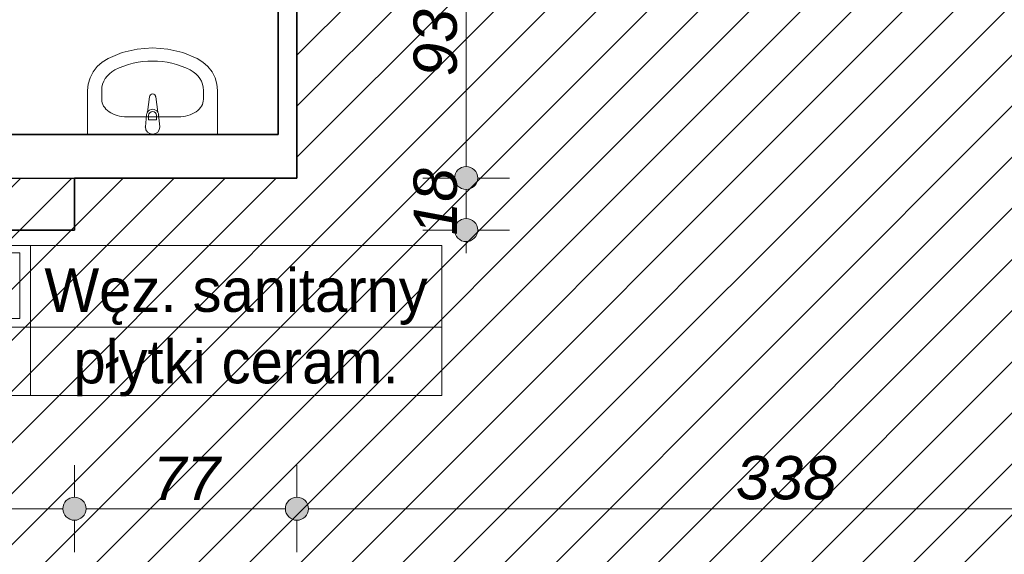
# Model space of a CAD drawing. Header units: millimetres. Extents: x -50073 to 84772, y -78870 to -35317.
# Tile 55 of 125: x 18266 to 21674, y -60013 to -58163. Entities that reach past the tile are written whole.
import ezdxf
from ezdxf.enums import TextEntityAlignment as Align

# ---------------------------------------------------------------- set-up
doc = ezdxf.new("R2010")
doc.units = ezdxf.units.MM
doc.header["$MEASUREMENT"] = 0
doc.layers.add('Elementy modelu - Strefy', color=7, linetype='Continuous')
doc.layers.add('Wymiarowanie - Ogólne', color=7, linetype='Continuous')
for name, color, linetype, lineweight in [('Konstrukcja - Ściany zew_Nr_pióra__6', 7, 'Continuous', 35), ('Metryczki pomieszczeń ArchiCADa_Nr_pióra__1', 7, 'Continuous', 0), ('Wnetrze - Sanitariaty_Nr_pióra__22', 8, 'Continuous', 13), ('Wymiarowanie - Ogólne_Nr_pióra__82', 114, 'Continuous', 13)]:
    doc.layers.add(name, color=color, linetype=linetype, lineweight=lineweight)
doc.styles.add('GENERATED_STYLE_1', font='txt')
doc.styles.add('GENERATED_STYLE_2', font='txt')
doc.styles.add('GENERATED_STYLE_3', font='txt')
doc.dimstyles.new('GENERATED_STYLE__1', dxfattribs={"dimtxt": 150, "dimasz": 152, "dimexe": 0.18, "dimexo": 0, "dimgap": 0.09, "dimtad": 1, "dimlfac": 0.1, "dimzin": 0, "dimdsep": 46, "dimtxsty": 'GENERATED_STYLE_3', "dimblk": 'ARROWHEAD_11', "dimblk1": 'ARROWHEAD_11', "dimblk2": 'ARROWHEAD_11', "dimcen": 0.09, "dimclrd": 114, "dimclre": 114, "dimclrt": 114, "dimazin": 0, "dimtfac": 1, "dimtdec": 4, "dimtmove": 0, "dimatfit": 3, "dimfxl": 1, "dimtolj": 1, "dimtzin": 0, "dimarcsym": 0})
doc.dimstyles.new('GENERATED_STYLE__2', dxfattribs={"dimtxt": 150, "dimasz": 152, "dimexe": 0.18, "dimexo": 0, "dimgap": 0.09, "dimtad": 1, "dimtih": 1, "dimtoh": 1, "dimlfac": 0.1, "dimzin": 0, "dimdsep": 46, "dimtxsty": 'GENERATED_STYLE_3', "dimblk": 'ARROWHEAD_11', "dimblk1": 'ARROWHEAD_11', "dimblk2": 'ARROWHEAD_11', "dimcen": 0.09, "dimclrd": 114, "dimclre": 114, "dimclrt": 114, "dimazin": 0, "dimtfac": 1, "dimtdec": 4, "dimtmove": 0, "dimatfit": 3, "dimfxl": 1, "dimtolj": 1, "dimtzin": 0, "dimarcsym": 0})
doc.dimstyles.new('GENERATED_STYLE__3', dxfattribs={"dimtxt": 150, "dimasz": 152, "dimexe": 0.18, "dimexo": 0, "dimgap": 0.09, "dimtad": 1, "dimlfac": 0.1, "dimzin": 0, "dimdsep": 46, "dimtxsty": 'GENERATED_STYLE_3', "dimblk": 'ARROWHEAD_11', "dimblk1": 'ARROWHEAD_11', "dimblk2": 'ARROWHEAD_11', "dimcen": 0.09, "dimclrd": 114, "dimclre": 114, "dimclrt": 114, "dimazin": 0, "dimtfac": 1, "dimtdec": 4, "dimtmove": 2, "dimatfit": 3, "dimfxl": 1, "dimtolj": 1, "dimtzin": 0, "dimarcsym": 0})

# ---------------------------------------------------------------- blocks, each defined once
blk = doc.blocks.new('Węz. sanitarny_1_13_13', base_point=(18302.9, -59227.2))
at = {"layer": 'Metryczki pomieszczeń ArchiCADa_Nr_pióra__1', "linetype": 'Continuous'}
for p, q in [((17568.8, -58944.3), (19727, -58944.3)), ((17568.8, -59462.9), (17568.8, -58944.3)), ((18302.9, -58944.3), (18302.9, -59462.9)), ((19727, -58944.3), (19727, -59462.9)), ((17605.5, -58970.2), (18266.2, -58970.2)), ((17605.5, -59196.5), (17605.5, -58970.2)), ((18266.2, -58970.2), (18266.2, -59196.5)), ((17568.8, -59227.2), (19727, -59227.2)), ((18266.2, -59196.5), (17605.5, -59196.5)), ((19727, -59462.9), (17568.8, -59462.9))]:
    blk.add_line(p, q, dxfattribs=at)
at = {"layer": 'Metryczki pomieszczeń ArchiCADa_Nr_pióra__1'}
for tag, height, style, p in [('ROOM_NUMBER', 180, 'GENERATED_STYLE_2', (17935.8, -59072.2)), ('ROOM_NAME', 150, 'GENERATED_STYLE_1', (19014.9, -59098.8)), ('ROOM_CALC_AREA', 150, 'GENERATED_STYLE_1', (17935.8, -59339.2)), ('floor_f', 150, 'GENERATED_STYLE_1', (19014.9, -59346.3))]:
    blk.add_attdef(tag, text='', height=height, dxfattribs=dict(at, style=style)).set_placement(p, align=Align.MIDDLE_CENTER)
blk = doc.blocks.new('*D296')
at = {"layer": 'Wymiarowanie - Ogólne_Nr_pióra__82', "linetype": 'Continuous'}
for points in [[(17535.6, -59854.8), (17532.6, -59839.5), (17523.9, -59826.5), (17510.9, -59817.9), (17495.6, -59814.8), (17480.3, -59817.9), (17467.3, -59826.5), (17458.7, -59839.5), (17455.6, -59854.8), (17458.7, -59870.1), (17467.3, -59883.1), (17480.3, -59891.8), (17495.6, -59894.8), (17510.9, -59891.8), (17523.9, -59883.1), (17532.6, -59870.1)], [(18495.6, -59854.8), (18492.6, -59839.5), (18483.9, -59826.5), (18470.9, -59817.9), (18455.6, -59814.8), (18440.3, -59817.9), (18427.3, -59826.5), (18418.7, -59839.5), (18415.6, -59854.8), (18418.7, -59870.1), (18427.3, -59883.1), (18440.3, -59891.8), (18455.6, -59894.8), (18470.9, -59891.8), (18483.9, -59883.1), (18492.6, -59870.1)]]:
    blk.add_hatch(color=256, dxfattribs=at).paths.add_polyline_path(points)
for p, q in [((17495.6, -59814.8), (17495.6, -59704.8)), ((18455.6, -59814.8), (18455.6, -59704.8)), ((17535.6, -59854.8), (18415.6, -59854.8)), ((17495.6, -60004.8), (17495.6, -59894.8)), ((18455.6, -60004.8), (18455.6, -59894.8))]:
    blk.add_line(p, q, dxfattribs=at)
for centre in [(17495.6, -59854.8), (18455.6, -59854.8)]:
    blk.add_circle(centre, 40, dxfattribs=at)
at = {"layer": 'Wymiarowanie - Ogólne_Nr_pióra__82', "insert": (17861.8, -59824.8), "char_height": 150, "attachment_point": 7, "style": 'GENERATED_STYLE_3'}
blk.add_mtext('\\A1;{\\fArial|b0|i1|c238|p38;96}', dxfattribs=at)
blk = doc.blocks.new('ARROWHEAD_11')
at = {"color": 0, "linetype": 'Continuous', "lineweight": 0}
blk.add_line((0, 0), (-1, 0), dxfattribs=at)
at = {"color": 0, "linetype": 'Continuous', "lineweight": 0, "const_width": 0.25, "flags": 128}
blk.add_lwpolyline([(-0.125, 0, 1), (0.125, 0, 1)], format="xyb", close=True, dxfattribs=at)
blk = doc.blocks.new('*D297')
at = {"layer": 'Wymiarowanie - Ogólne_Nr_pióra__82', "linetype": 'Continuous'}
for points in [[(18495.6, -59854.8), (18492.6, -59839.5), (18483.9, -59826.5), (18470.9, -59817.9), (18455.6, -59814.8), (18440.3, -59817.9), (18427.3, -59826.5), (18418.7, -59839.5), (18415.6, -59854.8), (18418.7, -59870.1), (18427.3, -59883.1), (18440.3, -59891.8), (18455.6, -59894.8), (18470.9, -59891.8), (18483.9, -59883.1), (18492.6, -59870.1)], [(19265.6, -59854.8), (19262.6, -59839.5), (19253.9, -59826.5), (19240.9, -59817.9), (19225.6, -59814.8), (19210.3, -59817.9), (19197.3, -59826.5), (19188.7, -59839.5), (19185.6, -59854.8), (19188.7, -59870.1), (19197.3, -59883.1), (19210.3, -59891.8), (19225.6, -59894.8), (19240.9, -59891.8), (19253.9, -59883.1), (19262.6, -59870.1)]]:
    blk.add_hatch(color=256, dxfattribs=at).paths.add_polyline_path(points)
for p, q in [((18455.6, -59814.8), (18455.6, -59704.8)), ((19225.6, -59814.8), (19225.6, -59704.8)), ((18495.6, -59854.8), (19185.6, -59854.8)), ((18455.6, -60004.8), (18455.6, -59894.8)), ((19225.6, -60004.8), (19225.6, -59894.8))]:
    blk.add_line(p, q, dxfattribs=at)
for centre in [(18455.6, -59854.8), (19225.6, -59854.8)]:
    blk.add_circle(centre, 40, dxfattribs=at)
at = {"layer": 'Wymiarowanie - Ogólne_Nr_pióra__82', "insert": (18726.8, -59824.8), "char_height": 150, "attachment_point": 7, "style": 'GENERATED_STYLE_3'}
blk.add_mtext('\\A1;{\\fArial|b0|i1|c238|p38;77}', dxfattribs=at)
blk = doc.blocks.new('*D298')
at = {"layer": 'Wymiarowanie - Ogólne_Nr_pióra__82', "linetype": 'Continuous'}
for points in [[(19265.6, -59854.8), (19262.6, -59839.5), (19253.9, -59826.5), (19240.9, -59817.9), (19225.6, -59814.8), (19210.3, -59817.9), (19197.3, -59826.5), (19188.7, -59839.5), (19185.6, -59854.8), (19188.7, -59870.1), (19197.3, -59883.1), (19210.3, -59891.8), (19225.6, -59894.8), (19240.9, -59891.8), (19253.9, -59883.1), (19262.6, -59870.1)], [(22644.6, -59854.8), (22641.6, -59839.5), (22632.9, -59826.5), (22619.9, -59817.9), (22604.6, -59814.8), (22589.3, -59817.9), (22576.3, -59826.5), (22567.6, -59839.5), (22564.6, -59854.8), (22567.6, -59870.1), (22576.3, -59883.1), (22589.3, -59891.8), (22604.6, -59894.8), (22619.9, -59891.8), (22632.9, -59883.1), (22641.6, -59870.1)]]:
    blk.add_hatch(color=256, dxfattribs=at).paths.add_polyline_path(points)
for p, q in [((19225.6, -59814.8), (19225.6, -59704.8)), ((22604.6, -59814.8), (22604.6, -59704.8)), ((19265.6, -59854.8), (22564.6, -59854.8)), ((19225.6, -60004.8), (19225.6, -59894.8)), ((22604.6, -60004.8), (22604.6, -59894.8))]:
    blk.add_line(p, q, dxfattribs=at)
for centre in [(19225.6, -59854.8), (22604.6, -59854.8)]:
    blk.add_circle(centre, 40, dxfattribs=at)
at = {"layer": 'Wymiarowanie - Ogólne_Nr_pióra__82', "insert": (20744.4, -59824.8), "char_height": 150, "attachment_point": 7, "style": 'GENERATED_STYLE_3'}
blk.add_mtext('\\A1;{\\fArial|b0|i1|c238|p38;338}', dxfattribs=at)
blk = doc.blocks.new('*D464')
at = {"layer": 'Wymiarowanie - Ogólne_Nr_pióra__82', "linetype": 'Continuous'}
for points in [[(19851.2, -58710.7), (19848.2, -58695.4), (19839.5, -58682.4), (19826.5, -58673.7), (19811.2, -58670.7), (19795.9, -58673.7), (19782.9, -58682.4), (19774.3, -58695.4), (19771.2, -58710.7), (19774.3, -58726), (19782.9, -58739), (19795.9, -58747.6), (19811.2, -58750.7), (19826.5, -58747.6), (19839.5, -58739), (19848.2, -58726)], [(19851.2, -58890.7), (19848.2, -58875.4), (19839.5, -58862.4), (19826.5, -58853.7), (19811.2, -58850.7), (19795.9, -58853.7), (19782.9, -58862.4), (19774.3, -58875.4), (19771.2, -58890.7), (19774.3, -58906), (19782.9, -58919), (19795.9, -58927.6), (19811.2, -58930.7), (19826.5, -58927.6), (19839.5, -58919), (19848.2, -58906)]]:
    blk.add_hatch(color=256, dxfattribs=at).paths.add_polyline_path(points)
for p, q in [((19771.2, -58710.7), (19661.2, -58710.7)), ((19961.2, -58710.7), (19851.2, -58710.7)), ((19811.2, -58850.7), (19811.2, -58750.7)), ((19771.2, -58890.7), (19661.2, -58890.7)), ((19961.2, -58890.7), (19851.2, -58890.7)), ((19811.2, -58970.7), (19811.2, -58930.7))]:
    blk.add_line(p, q, dxfattribs=at)
for centre in [(19811.2, -58710.7), (19811.2, -58890.7)]:
    blk.add_circle(centre, 40, dxfattribs=at)
at = {"layer": 'Wymiarowanie - Ogólne_Nr_pióra__82', "insert": (19781.2, -58909.5), "char_height": 150, "attachment_point": 7, "rotation": 90, "style": 'GENERATED_STYLE_3'}
blk.add_mtext('\\A1;{\\fArial|b0|i1|c238|p38;18}', dxfattribs=at)
blk = doc.blocks.new('*D465')
at = {"layer": 'Wymiarowanie - Ogólne_Nr_pióra__82', "linetype": 'Continuous'}
for points in [[(19851.2, -57780.6), (19848.2, -57765.3), (19839.5, -57752.4), (19826.5, -57743.7), (19811.2, -57740.6), (19795.9, -57743.7), (19782.9, -57752.4), (19774.3, -57765.3), (19771.2, -57780.6), (19774.3, -57795.9), (19782.9, -57808.9), (19795.9, -57817.6), (19811.2, -57820.6), (19826.5, -57817.6), (19839.5, -57808.9), (19848.2, -57795.9)], [(19851.2, -58710.7), (19848.2, -58695.4), (19839.5, -58682.4), (19826.5, -58673.7), (19811.2, -58670.7), (19795.9, -58673.7), (19782.9, -58682.4), (19774.3, -58695.4), (19771.2, -58710.7), (19774.3, -58726), (19782.9, -58739), (19795.9, -58747.6), (19811.2, -58750.7), (19826.5, -58747.6), (19839.5, -58739), (19848.2, -58726)]]:
    blk.add_hatch(color=256, dxfattribs=at).paths.add_polyline_path(points)
for p, q in [((19771.2, -57780.6), (19661.2, -57780.6)), ((19961.2, -57780.6), (19851.2, -57780.6)), ((19811.2, -58670.7), (19811.2, -57820.6)), ((19771.2, -58710.7), (19661.2, -58710.7)), ((19961.2, -58710.7), (19851.2, -58710.7))]:
    blk.add_line(p, q, dxfattribs=at)
for centre in [(19811.2, -57780.6), (19811.2, -58710.7)]:
    blk.add_circle(centre, 40, dxfattribs=at)
at = {"layer": 'Wymiarowanie - Ogólne_Nr_pióra__82', "insert": (19781.2, -58359.5), "char_height": 150, "attachment_point": 7, "rotation": 90, "style": 'GENERATED_STYLE_3'}
blk.add_mtext('\\A1;{\\fArial|b0|i1|c238|p38;93}', dxfattribs=at)

msp = doc.modelspace()

# ---------------------------------------------------------------- hatches: boundary and pattern name
h = msp.add_hatch()
h.set_pattern_fill('ANSI31', color=6, scale=1000)
h.set_pattern_definition([(45, (-50072.86, -74020.64), (-88.38835, 88.38835), [])])
h.paths.add_polyline_path([(2644.596, -62100.641), (7974.596, -62100.641), (7974.596, -64220.641), (9744.596, -64270.641), (21114.596, -64270.641), (21114.596, -74020.641), (27274.596, -74020.641), (27274.596, -71940.641), (25294.596, -71940.641), (24264.596, -71000.641), (24264.596, -63210.678), (23794.596, -63210.678), (23794.596, -61870.678), (26194.596, -61870.678), (26194.596, -56680.641), (24594.623, -56680.641), (24594.623, -58720.641), (22604.596, -58720.641), (22604.596, -56680.641), (19225.623, -56680.641), (19225.623, -58710.678), (17495.623, -58710.678), (11774.623, -58710.678), (11774.623, -56680.641), (8425.623, -56655.641), (8425.623, -58710.678), (4584.623, -58710.678), (4584.623, -56660.641), (2644.596, -56660.641)])
h.paths.add_polyline_path([(15447.036, -61501.268), (13419.007, -61501.268), (13419.007, -61271.05), (15447.036, -61271.05)], flags=24)
h = msp.add_hatch()
h.set_pattern_fill('ANSI31', color=5, scale=250)
h.set_pattern_definition([(45, (5604.596, -69870.678), (-22.097087, 22.097087), [])])
h.paths.add_polyline_path([(25564.596, -62180.678, -0.41421356), (25664.596, -62080.678), (26264.596, -62080.678, -0.41421356), (26364.596, -62180.678), (26364.596, -62780.678, -0.41421356), (26264.596, -62880.678), (25664.596, -62880.678, -0.41421356), (25564.596, -62780.678)])
h.paths.add_polyline_path([(26214.596, -62205.678, 1), (26264.596, -62205.678, 1)], flags=16)
h.paths.add_polyline_path([(27054.596, -56830.641, -0.41421356), (27154.596, -56730.641), (27754.596, -56730.641, -0.41421356), (27854.596, -56830.641), (27854.596, -57430.641, -0.41421356), (27754.596, -57530.641), (27154.596, -57530.641, -0.41421356), (27054.596, -57430.641)])
h.paths.add_polyline_path([(27704.596, -56855.641, 1), (27754.596, -56855.641, 1)], flags=16)
h.paths.add_polyline_path([(23594.623, -57810.641, -0.41421356), (23694.623, -57710.641), (24294.623, -57710.641, -0.41421356), (24394.623, -57810.641), (24394.623, -58410.641, -0.41421356), (24294.623, -58510.641), (23694.623, -58510.641, -0.41421356), (23594.623, -58410.641)])
h.paths.add_polyline_path([(24244.623, -58385.641, 1), (24294.623, -58385.641, 1)], flags=16)
h.paths.add_polyline_path([(17350.623, -58410.678), (17350.623, -57810.678, -0.41421356), (17450.623, -57710.678), (18050.623, -57710.678, -0.41421356), (18150.623, -57810.678), (18150.623, -58410.678, -0.41421356), (18050.623, -58510.678), (17610.673, -58510.678), (17610.673, -58302.351, 2.41421356), (17585.673, -58277.351, 0.41421356), (17610.673, -58302.351), (17610.673, -58510.678), (17450.623, -58510.678, -0.41421356)])
h.paths.add_polyline_path([(17450.623, -58385.678, 1), (17500.623, -58385.678, 1)], flags=16)
h.paths.add_polyline_path([(13845.623, -57820.678), (13845.623, -58420.678, 0.40815319), (13943.549, -58520.656), (13943.549, -58395.678), (13943.549, -58257.419, -2.41421356), (13968.549, -58232.419, -0.41421356), (13943.549, -58257.419), (13943.549, -58395.678), (13943.549, -58520.656, 0.00518396), (13945.623, -58520.678), (14545.623, -58520.678, 0.41421356), (14645.623, -58420.678), (14645.623, -57820.678, 0.41421356), (14545.623, -57720.678), (13945.623, -57720.678, 0.41421356)])
h.paths.add_polyline_path([(13945.623, -58395.678, 1), (13995.623, -58395.678, 1)], flags=16)
h.paths.add_polyline_path([(12785.623, -58400.678), (12785.623, -57800.678, -0.41421356), (12885.623, -57700.678), (13485.623, -57700.678, -0.41421356), (13585.623, -57800.678), (13585.623, -58400.678, -0.41421356), (13485.623, -58500.678), (13251.864, -58500.678), (13251.864, -58279.885, 2.41421356), (13226.864, -58254.885, 0.41421356), (13251.864, -58279.885), (13251.864, -58500.678), (12885.623, -58500.678, -0.41421356)])
h.paths.add_polyline_path([(13435.623, -58375.678, 1), (13485.623, -58375.678, 1)], flags=16)
h.paths.add_polyline_path([(6669.596, -58410.678), (6669.596, -57810.678, -0.41421356), (6769.596, -57710.678), (7369.596, -57710.678, -0.41421356), (7469.596, -57810.678), (7469.596, -58410.678, -0.41421356), (7369.596, -58510.678), (6769.596, -58510.678, -0.08881129), (6734.902, -58504.466), (6734.902, -58234.953, 2.41421356), (6709.902, -58209.953, 0.41421356), (6734.902, -58234.953), (6734.902, -58504.466, -0.31385648)])
h.paths.add_polyline_path([(6769.596, -58385.678, 1), (6819.596, -58385.678, 1)], flags=16)
h.paths.add_polyline_path([(24464.596, -69770.678), (24464.596, -69170.678, -0.41421356), (24564.596, -69070.678), (25164.596, -69070.678, -0.41421356), (25264.596, -69170.678), (25264.596, -69770.678, -0.41421356), (25164.596, -69870.678), (24564.596, -69870.678, -0.24955295), (24481.645, -69826.527), (24641.759, -69826.527, 2.41421356), (24666.759, -69801.527, 0.41421356), (24641.759, -69826.527), (24481.645, -69826.527, -0.14923451)])
h.paths.add_polyline_path([(24564.596, -69195.678, 1), (24614.596, -69195.678, 1)], flags=16)
h.paths.add_polyline_path([(5604.596, -57820.678), (5604.596, -58420.678, 0.41421356), (5704.596, -58520.678), (6031.963, -58520.678), (6031.963, -58302.351, -2.41421356), (6056.963, -58277.351, -0.41421356), (6031.963, -58302.351), (6031.963, -58520.678), (6304.596, -58520.678, 0.41421356), (6404.596, -58420.678), (6404.596, -57820.678, 0.41421356), (6304.596, -57720.678), (5704.596, -57720.678, 0.41421356)])
h.paths.add_polyline_path([(6254.596, -58395.678, 1), (6304.596, -58395.678, 1)], flags=16)
h.paths.add_polyline_path([(23871.254, -57979.071), (23871.254, -58256.97), (23643.082, -58256.97), (23643.082, -57979.071)], flags=24)
h.paths.add_polyline_path([(7095.024, -57966.098), (7095.024, -58262.005), (6866.852, -58262.005), (6866.852, -57966.098)], flags=24)
h.paths.add_polyline_path([(25506.814, -69309.87), (25092.524, -69309.87), (25092.524, -69081.699), (25506.814, -69081.699)], flags=9)
h.paths.add_polyline_path([(25638.09, -62879.269), (25242.524, -62879.269), (25242.524, -62651.097), (25638.09, -62651.097)], flags=9)
h.paths.add_polyline_path([(25022.483, -69783.476), (25022.483, -70179.043), (24794.311, -70179.043), (24794.311, -69783.476)], flags=9)
h.paths.add_polyline_path([(27301.714, -56946.363), (26906.353, -56946.363), (26906.353, -56718.089), (27301.714, -56718.089)], flags=9)
h.paths.add_polyline_path([(13266.179, -57954.077), (13266.179, -58249.984), (13038.007, -58249.984), (13038.007, -57954.077)], flags=9)
h.paths.add_polyline_path([(25865.437, -61877.575), (25865.437, -62175.836), (25637.265, -62175.836), (25637.265, -61877.575)], flags=9)
h.paths.add_polyline_path([(14702.816, -57987.839), (14702.816, -58282.007), (14474.541, -58282.007), (14474.541, -57987.839)], flags=9)
h.paths.add_polyline_path([(26389.895, -62879.269), (26109.438, -62879.269), (26109.438, -62651.097), (26389.895, -62651.097)], flags=9)
h.paths.add_polyline_path([(27448.011, -56706.263), (27448.011, -56985.799), (27219.839, -56985.799), (27219.839, -56706.263)], flags=9)
h.paths.add_polyline_path([(5614.922, -58005.357), (5614.922, -58283.257), (5386.75, -58283.257), (5386.75, -58005.357)], flags=9)

# ---------------------------------------------------------------- linework, layer by layer
at = {"color": 6}
msp.add_lwpolyline([(9744.596, -64270.641), (7974.596, -64220.641), (7974.596, -62100.641), (2644.596, -62100.641), (2644.596, -56660.641), (4584.623, -56660.641), (4584.623, -58710.678), (8425.623, -58710.678), (8425.623, -56655.641), (11774.623, -56680.641), (11774.623, -58710.678), (17495.623, -58710.678), (19225.623, -58710.678), (19225.623, -56680.641), (22604.596, -56680.641)], dxfattribs=at)
msp.add_lwpolyline([(9744.596, -64270.641), (7974.596, -64220.641), (7974.596, -62100.641), (2644.596, -62100.641), (2644.596, -56660.641), (4584.623, -56660.641), (4584.623, -58710.678), (8425.623, -58710.678), (8425.623, -56655.641), (11774.623, -56680.641), (11774.623, -58710.678), (17495.623, -58710.678), (19225.623, -58710.678), (19225.623, -56680.641), (22604.596, -56680.641)], dxfattribs=at)
at = {"layer": 'Konstrukcja - Ściany zew_Nr_pióra__6', "linetype": 'Continuous', "flags": 128}
for points in [[(19160.623, -57780.641), (19160.623, -58560.678)], [(19225.623, -58710.678), (19225.623, -57780.641)], [(18455.623, -58560.678), (17495.623, -58560.678)], [(19160.623, -58560.678), (18455.623, -58560.678)], [(18455.623, -58710.678), (19225.623, -58710.678)], [(18455.623, -58890.678), (18455.623, -58710.678)], [(17495.623, -58890.678), (18455.623, -58890.678)]]:
    msp.add_lwpolyline(points, dxfattribs=at)
at = {"layer": 'Wnetrze - Sanitariaty_Nr_pióra__22', "linetype": 'Continuous'}
for p, q in [((18620.905, -58276.99), (18672.67, -58264.791)), ((18672.67, -58264.791), (18725.892, -58260.687)), ((18725.892, -58260.687), (18779.113, -58264.791)), ((18779.113, -58264.791), (18830.878, -58276.99)), ((18551.777, -58309.438), (18572.011, -58296.951)), ((18572.011, -58296.951), (18620.905, -58276.99)), ((18830.878, -58276.99), (18879.772, -58296.951)), ((18879.772, -58296.951), (18900.006, -58309.438)), ((18520.018, -58343.358), (18534.26, -58325.073)), ((18534.26, -58325.073), (18551.777, -58309.438)), ((18900.006, -58309.438), (18917.524, -58325.073)), ((18917.524, -58325.073), (18931.765, -58343.358)), ((18503.063, -58385.469), (18509.507, -58363.706)), ((18509.507, -58363.706), (18520.018, -58343.358)), ((18931.765, -58343.358), (18942.276, -58363.706)), ((18942.276, -58363.706), (18948.72, -58385.469)), ((18500.892, -58407.951), (18503.063, -58385.469)), ((18500.892, -58560.678), (18500.892, -58407.951)), ((18549.805, -58438.496), (18549.805, -58407.951)), ((18901.979, -58438.496), (18901.979, -58407.951)), ((18948.72, -58385.469), (18950.892, -58407.951)), ((18950.892, -58407.951), (18950.892, -58560.678)), ((18708.162, -58482.666), (18714.792, -58429.732)), ((18736.992, -58429.732), (18743.621, -58482.666)), ((18815.011, -58499.132), (18636.772, -58499.132)), ((18700.892, -58534.132), (18704.892, -58492.18)), ((18712.292, -58494.351), (18712.292, -58509.222)), ((18712.292, -58509.222), (18739.492, -58509.222)), ((18739.492, -58509.222), (18739.492, -58494.351)), ((18746.892, -58492.18), (18750.892, -58534.132)), ((18950.892, -58560.678), (18500.892, -58560.678))]:
    msp.add_line(p, q, dxfattribs=at)
for centre, radius, start, end in [((18725.892, -58431.123), 11.187, 7.138925, 172.861075), ((18725.892, -58494.08), 21.086, 32.771025, 147.228975), ((18725.892, -58494.08), 21.086, 147.228975, 174.830393), ((18725.892, -58494.351), 13.6, 0, 180), ((18725.892, -58494.08), 21.086, 5.169607, 32.771025), ((18725.892, -58534.132), 25, 180, 0)]:
    msp.add_arc(centre, radius, start, end, dxfattribs=at)
for centre, major_axis, ratio, start_param, end_param in [((18725.892, -58560.678), (273.913, 0), 0.92929293, 1.07382149, 2.06777117), ((18636.752, -58407.951), (86.948, 0), 0.92929293, 2.06777116, 3.14159265), ((18815.031, -58407.951), (86.948, 0), 0.92929293, 0, 1.0738215), ((18636.87, -58438.496), (87.049, 0), 0.69657392, 3.14159265, 4.71238898), ((18814.913, -58438.496), (87.049, 0), 0.69657392, 4.71238898, 6.28318531)]:
    msp.add_ellipse(centre, major_axis=major_axis, ratio=ratio, start_param=start_param, end_param=end_param, dxfattribs=at)
for p in [(18736.992, -58429.732), (18708.162, -58482.666), (18746.892, -58492.18), (18700.892, -58534.132)]:
    msp.add_point(p, dxfattribs=at)

# ---------------------------------------------------------------- block references
at = {"layer": 'Elementy modelu - Strefy', "linetype": 'Continuous'}
ref = msp.add_blockref('Węz. sanitarny_1_13_13', (18302.861, -59227.163), dxfattribs=at)
ref.add_attrib('ROOM_NAME', 'Węz. sanitarny', dxfattribs={"layer": 'Metryczki pomieszczeń ArchiCADa_Nr_pióra__1', "color": 7, "height": 150, "style": 'GENERATED_STYLE_1'}).set_placement((19014.941, -59098.76), align=Align.MIDDLE_CENTER)
ref.add_attrib('ROOM_NUMBER', '1/13', dxfattribs={"layer": 'Metryczki pomieszczeń ArchiCADa_Nr_pióra__1', "color": 7, "height": 180, "style": 'GENERATED_STYLE_2'}).set_placement((17935.84, -59072.214), align=Align.MIDDLE_CENTER)
ref.add_attrib('ROOM_CALC_AREA', '3,2 m2', dxfattribs={"layer": 'Metryczki pomieszczeń ArchiCADa_Nr_pióra__1', "color": 7, "height": 150, "style": 'GENERATED_STYLE_1'}).set_placement((17935.84, -59339.214), align=Align.MIDDLE_CENTER)
ref.add_attrib('floor_f', 'płytki ceram.', dxfattribs={"layer": 'Metryczki pomieszczeń ArchiCADa_Nr_pióra__1', "color": 7, "height": 150, "style": 'GENERATED_STYLE_1'}).set_placement((19014.941, -59346.26), align=Align.MIDDLE_CENTER)

# ---------------------------------------------------------------- dimensions: what is measured, and where the dimension line sits
at = {"layer": 'Wymiarowanie - Ogólne', "color": 114, "linetype": 'Continuous', "lineweight": 13}
for base, p1, p2, dimstyle, picture, middle in [((19811.229, -57780.641), (19289.963, -58710.678), (19289.963, -57780.641), 'GENERATED_STYLE__1', '*D465', (19706.229, -58245.66)), ((19811.229, -58710.678), (18519.963, -58890.678), (19289.963, -58710.678), 'GENERATED_STYLE__3', '*D464', (19706.229, -58795.663))]:
    dim = msp.add_linear_dim(base=base, p1=p1, p2=p2, angle=90, dimstyle=dimstyle, dxfattribs=at)
    dim.commit()
    dim.dimension.update_dxf_attribs({"geometry": picture, "text_midpoint": middle, "dimtype": 160, "text_rotation": 90})
for base, p1, p2, picture, middle in [((19225.623, -59854.834), (18455.623, -58890.678), (19225.623, -58710.678), '*D297', (18840.623, -59749.834)), ((18455.623, -59854.834), (17495.623, -58890.678), (18455.623, -58890.678), '*D296', (17975.623, -59749.834))]:
    dim = msp.add_linear_dim(base=base, p1=p1, p2=p2, dimstyle='GENERATED_STYLE__2', dxfattribs=at)
    dim.commit()
    dim.dimension.update_dxf_attribs({"geometry": picture, "text_midpoint": middle, "dimtype": 160})
dim = msp.add_linear_dim(base=(22604.596, -59854.834), p1=(19225.623, -58710.678), p2=(22604.596, -58720.641), text='338', dimstyle='GENERATED_STYLE__2', dxfattribs=at)
dim.commit()
dim.dimension.update_dxf_attribs({"geometry": '*D298', "text_midpoint": (20915.11, -59749.834), "dimtype": 160})

doc.saveas('drawing.dxf')
